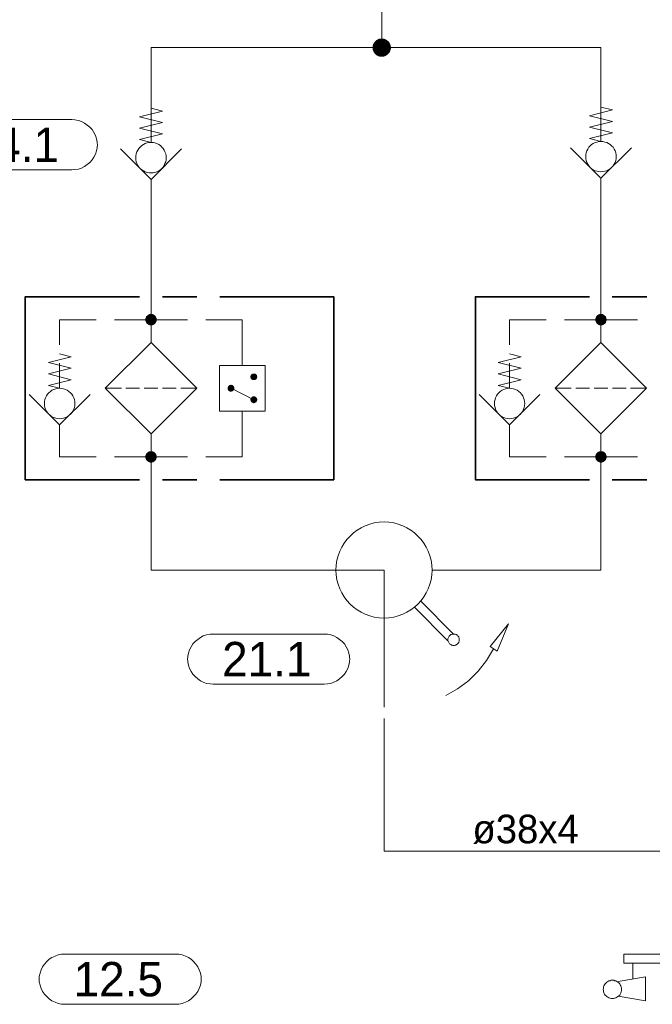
# Model space of a CAD drawing. Header units: millimetres. Extents: x 0 to 203, y 0 to 47.
# Tile 16 of 196: x 12.18 to 14.36, y 20.84 to 24.23. Entities that reach past the tile are written whole.
import ezdxf

# ---------------------------------------------------------------- set-up
doc = ezdxf.new("R2010")
doc.units = ezdxf.units.MM
for name, color, linetype in [('PDF_Geomertry', 7, 'Continuous'), ('PDF_Solid Fills', 7, 'Continuous'), ('PDF_Text', 7, 'Continuous')]:
    doc.layers.add(name, color=color, linetype=linetype)
doc.styles.add('PDF Arial', font='txt')

msp = doc.modelspace()

# ---------------------------------------------------------------- hatches: boundary and pattern name
at = {"layer": 'PDF_Solid Fills', "transparency": 33554559}
for points in [[(13.4257, 24.1313), (13.3938, 24.1313), (13.3946, 24.1354)], [(13.4257, 24.1313), (13.3946, 24.1354), (13.3951, 24.1396)], [(13.4257, 24.1313), (13.3951, 24.1396), (13.3965, 24.1429)], [(13.4257, 24.1313), (13.3965, 24.1429), (13.3987, 24.1471)], [(13.4257, 24.1313), (13.3987, 24.1471), (13.4007, 24.1507)], [(13.4257, 24.1313), (13.4007, 24.1507), (13.4035, 24.1535)], [(13.4257, 24.1313), (13.4035, 24.1535), (13.4062, 24.1563)], [(13.4257, 24.1313), (13.4062, 24.1563), (13.4099, 24.1582)], [(13.4257, 24.1313), (13.4099, 24.1582), (13.4132, 24.1604)], [(13.4257, 24.1313), (13.4132, 24.1604), (13.4174, 24.1618)], [(13.4257, 24.1313), (13.4174, 24.1618), (13.4215, 24.1624)], [(13.4257, 24.1313), (13.4215, 24.1624), (13.4257, 24.1624)], [(13.4257, 24.1313), (13.4299, 24.1624), (13.4335, 24.1618)], [(13.4257, 24.1313), (13.4257, 24.1624), (13.4299, 24.1624)], [(13.4257, 24.1313), (13.4335, 24.1618), (13.4376, 24.1604)], [(13.4257, 24.1313), (13.4376, 24.1604), (13.441, 24.1582)], [(13.4257, 24.1313), (13.441, 24.1582), (13.4446, 24.1563)], [(13.4257, 24.1313), (13.4446, 24.1563), (13.4479, 24.1535)], [(13.4257, 24.1313), (13.4479, 24.1535), (13.4507, 24.1507)], [(13.4257, 24.1313), (13.4507, 24.1507), (13.4529, 24.1471)], [(13.4257, 24.1313), (13.4529, 24.1471), (13.4549, 24.1429)], [(13.4257, 24.1313), (13.4549, 24.1429), (13.4557, 24.1396)], [(13.4257, 24.1313), (13.4557, 24.1396), (13.4571, 24.1354)], [(13.4257, 24.1313), (13.4571, 24.1354), (13.4571, 24.1313)], [(13.4257, 24.1313), (13.3946, 24.1271), (13.3938, 24.1313)], [(13.4257, 24.1313), (13.3951, 24.1229), (13.3946, 24.1271)], [(13.4257, 24.1313), (13.3965, 24.1193), (13.3951, 24.1229)], [(13.4257, 24.1313), (13.3987, 24.1151), (13.3965, 24.1193)], [(13.4257, 24.1313), (13.4007, 24.1118), (13.3987, 24.1151)], [(13.4257, 24.1313), (13.4035, 24.109), (13.4007, 24.1118)], [(13.4257, 24.1313), (13.4062, 24.1063), (13.4035, 24.109)], [(13.4257, 24.1313), (13.4099, 24.104), (13.4062, 24.1063)], [(13.4257, 24.1313), (13.4132, 24.1021), (13.4099, 24.104)], [(13.4257, 24.1313), (13.4174, 24.1007), (13.4132, 24.1021)], [(13.4257, 24.1313), (13.4215, 24.0999), (13.4174, 24.1007)], [(13.4257, 24.1313), (13.4257, 24.0999), (13.4215, 24.0999)], [(13.4257, 24.1313), (13.4299, 24.0999), (13.4257, 24.0999)], [(13.4257, 24.1313), (13.4335, 24.1007), (13.4299, 24.0999)], [(13.4257, 24.1313), (13.4376, 24.1021), (13.4335, 24.1007)], [(13.4257, 24.1313), (13.441, 24.104), (13.4376, 24.1021)], [(13.4257, 24.1313), (13.4446, 24.1063), (13.441, 24.104)], [(13.4257, 24.1313), (13.4479, 24.109), (13.4446, 24.1063)], [(13.4257, 24.1313), (13.4507, 24.1118), (13.4479, 24.109)], [(13.4257, 24.1313), (13.4529, 24.1151), (13.4507, 24.1118)], [(13.4257, 24.1313), (13.4549, 24.1193), (13.4529, 24.1151)], [(13.4257, 24.1313), (13.4557, 24.1229), (13.4549, 24.1193)], [(13.4257, 24.1313), (13.4571, 24.1271), (13.4557, 24.1229)], [(13.4257, 24.1313), (13.4571, 24.1313), (13.4571, 24.1271)], [(12.6321, 23.1957), (12.6126, 23.2012), (12.614, 23.2035)], [(12.6321, 23.1957), (12.6126, 23.1985), (12.6126, 23.2012)], [(12.6321, 23.1957), (12.6126, 23.1957), (12.6126, 23.1985)], [(12.6321, 23.1957), (12.6126, 23.1938), (12.6126, 23.1957)], [(12.6321, 23.1957), (12.6126, 23.191), (12.6126, 23.1938)], [(12.6321, 23.1957), (12.614, 23.1888), (12.6126, 23.191)], [(12.6321, 23.1957), (12.614, 23.2035), (12.6146, 23.2063)], [(12.6321, 23.1957), (12.6146, 23.186), (12.614, 23.1888)], [(12.6321, 23.1957), (12.6146, 23.2063), (12.616, 23.2082)], [(12.6321, 23.1957), (12.616, 23.184), (12.6146, 23.186)], [(12.6321, 23.1957), (12.616, 23.2082), (12.6182, 23.2096)], [(12.6321, 23.1957), (12.6182, 23.1818), (12.616, 23.184)], [(12.6321, 23.1957), (12.6182, 23.2096), (12.6201, 23.2118)], [(12.6321, 23.1957), (12.6201, 23.1804), (12.6182, 23.1818)], [(12.6321, 23.1957), (12.6201, 23.2118), (12.6224, 23.2132)], [(12.6321, 23.1957), (12.6224, 23.179), (12.6201, 23.1804)], [(12.6321, 23.1957), (12.6224, 23.2132), (12.6243, 23.2146)], [(12.6321, 23.1957), (12.6243, 23.1776), (12.6224, 23.179)], [(12.6321, 23.1957), (12.6243, 23.2146), (12.6265, 23.2151)], [(12.6321, 23.1957), (12.6265, 23.1771), (12.6243, 23.1776)], [(12.6321, 23.1957), (12.6265, 23.2151), (12.6293, 23.2151)], [(12.6321, 23.1957), (12.6293, 23.1763), (12.6265, 23.1771)], [(12.6321, 23.1957), (12.6293, 23.2151), (12.6321, 23.216)], [(12.6321, 23.1957), (12.6321, 23.1763), (12.6293, 23.1763)], [(12.6321, 23.1957), (12.6321, 23.216), (12.634, 23.2151)], [(12.6321, 23.1957), (12.6368, 23.2151), (12.6396, 23.2146)], [(12.6321, 23.1957), (12.634, 23.2151), (12.6368, 23.2151)], [(12.6321, 23.1957), (12.6396, 23.2146), (12.6418, 23.2132)], [(12.6321, 23.1957), (12.6418, 23.2132), (12.6438, 23.2118)], [(12.6321, 23.1957), (12.6438, 23.2118), (12.646, 23.2096)], [(12.6321, 23.1957), (12.646, 23.2096), (12.6474, 23.2082)], [(12.6321, 23.1957), (12.6474, 23.2082), (12.6487, 23.2063)], [(12.6321, 23.1957), (12.6487, 23.2063), (12.6501, 23.2035)], [(12.6321, 23.1957), (12.6501, 23.2035), (12.6507, 23.2012)], [(12.6321, 23.1957), (12.6507, 23.2012), (12.6515, 23.1985)], [(12.6321, 23.1957), (12.6515, 23.1985), (12.6515, 23.1957)], [(12.6321, 23.1957), (12.634, 23.1763), (12.6321, 23.1763)], [(12.6321, 23.1957), (12.6368, 23.1771), (12.634, 23.1763)], [(12.6321, 23.1957), (12.6396, 23.1776), (12.6368, 23.1771)], [(12.6321, 23.1957), (12.6418, 23.179), (12.6396, 23.1776)], [(12.6321, 23.1957), (12.6438, 23.1804), (12.6418, 23.179)], [(12.6321, 23.1957), (12.646, 23.1818), (12.6438, 23.1804)], [(12.6321, 23.1957), (12.6474, 23.184), (12.646, 23.1818)], [(12.6321, 23.1957), (12.6487, 23.186), (12.6474, 23.184)], [(12.6321, 23.1957), (12.6501, 23.1888), (12.6487, 23.186)], [(12.6321, 23.1957), (12.6507, 23.191), (12.6501, 23.1888)], [(12.6321, 23.1957), (12.6515, 23.1938), (12.6507, 23.191)], [(12.6321, 23.1957), (12.6515, 23.1957), (12.6515, 23.1938)], [(14.1799, 23.1957), (14.1604, 23.1985), (14.1612, 23.2012)], [(14.1799, 23.1957), (14.1604, 23.1957), (14.1604, 23.1985)], [(14.1799, 23.1957), (14.1604, 23.1938), (14.1604, 23.1957)], [(14.1799, 23.1957), (14.1612, 23.191), (14.1604, 23.1938)], [(14.1799, 23.1957), (14.1612, 23.2012), (14.1618, 23.2035)], [(14.1799, 23.1957), (14.1618, 23.1888), (14.1612, 23.191)], [(14.1799, 23.1957), (14.1618, 23.2035), (14.1632, 23.2063)], [(14.1799, 23.1957), (14.1632, 23.186), (14.1618, 23.1888)], [(14.1799, 23.1957), (14.1632, 23.2063), (14.1646, 23.2082)], [(14.1799, 23.1957), (14.1646, 23.184), (14.1632, 23.186)], [(14.1799, 23.1957), (14.1646, 23.2082), (14.166, 23.2096)], [(14.1799, 23.1957), (14.166, 23.1818), (14.1646, 23.184)], [(14.1799, 23.1957), (14.166, 23.2096), (14.1682, 23.2118)], [(14.1799, 23.1957), (14.1682, 23.1804), (14.166, 23.1818)], [(14.1799, 23.1957), (14.1682, 23.2118), (14.1701, 23.2132)], [(14.1799, 23.1957), (14.1701, 23.179), (14.1682, 23.1804)], [(14.1799, 23.1957), (14.1701, 23.2132), (14.1724, 23.2146)], [(14.1799, 23.1957), (14.1724, 23.1776), (14.1701, 23.179)], [(14.1799, 23.1957), (14.1724, 23.2146), (14.1751, 23.2151)], [(14.1799, 23.1957), (14.1751, 23.1771), (14.1724, 23.1776)], [(14.1799, 23.1957), (14.1751, 23.2151), (14.1771, 23.2151)], [(14.1799, 23.1957), (14.1771, 23.1763), (14.1751, 23.1771)], [(14.1799, 23.1957), (14.1771, 23.2151), (14.1799, 23.216)], [(14.1799, 23.1957), (14.1799, 23.1763), (14.1771, 23.1763)], [(14.1799, 23.1957), (14.1799, 23.216), (14.1826, 23.2151)], [(14.1799, 23.1957), (14.1849, 23.2151), (14.1876, 23.2146)], [(14.1799, 23.1957), (14.1826, 23.2151), (14.1849, 23.2151)], [(14.1799, 23.1957), (14.1876, 23.2146), (14.1896, 23.2132)], [(14.1799, 23.1957), (14.1896, 23.2132), (14.1918, 23.2118)], [(14.1799, 23.1957), (14.1918, 23.2118), (14.1938, 23.2096)], [(14.1799, 23.1957), (14.1938, 23.2096), (14.196, 23.2082)], [(14.1799, 23.1957), (14.196, 23.2082), (14.1974, 23.2063)], [(14.1799, 23.1957), (14.1974, 23.2063), (14.1979, 23.2035)], [(14.1799, 23.1957), (14.1979, 23.2035), (14.1987, 23.2012)], [(14.1799, 23.1957), (14.1987, 23.2012), (14.1993, 23.1985)], [(14.1799, 23.1957), (14.1993, 23.1985), (14.1993, 23.1957)], [(14.1799, 23.1957), (14.1826, 23.1763), (14.1799, 23.1763)], [(14.1799, 23.1957), (14.1849, 23.1771), (14.1826, 23.1763)], [(14.1799, 23.1957), (14.1876, 23.1776), (14.1849, 23.1771)], [(14.1799, 23.1957), (14.1896, 23.179), (14.1876, 23.1776)], [(14.1799, 23.1957), (14.1918, 23.1804), (14.1896, 23.179)], [(14.1799, 23.1957), (14.1938, 23.1818), (14.1918, 23.1804)], [(14.1799, 23.1957), (14.196, 23.184), (14.1938, 23.1818)], [(14.1799, 23.1957), (14.1974, 23.186), (14.196, 23.184)], [(14.1799, 23.1957), (14.1979, 23.1888), (14.1974, 23.186)], [(14.1799, 23.1957), (14.1987, 23.191), (14.1979, 23.1888)], [(14.1799, 23.1957), (14.1993, 23.1938), (14.1987, 23.191)], [(14.1799, 23.1957), (14.1993, 23.1957), (14.1993, 23.1938)], [(12.9854, 22.9993), (12.9737, 23.0013), (12.9743, 23.0026)], [(12.9854, 22.9993), (12.9737, 22.9993), (12.9737, 23.0013)], [(12.9854, 22.9993), (12.9737, 22.9979), (12.9737, 22.9993)], [(12.9854, 22.9993), (12.9743, 22.9965), (12.9737, 22.9979)], [(12.9854, 22.9993), (12.9743, 23.004), (12.9751, 23.0054)], [(12.9854, 22.9993), (12.9743, 23.0026), (12.9743, 23.004)], [(12.9854, 22.9993), (12.9743, 22.9951), (12.9743, 22.9965)], [(12.9854, 22.9993), (12.9751, 22.9938), (12.9743, 22.9951)], [(12.9854, 22.9993), (12.9751, 23.0054), (12.9765, 23.0068)], [(12.9854, 22.9993), (12.9765, 22.9924), (12.9751, 22.9938)], [(12.9854, 22.9993), (12.9765, 23.0068), (12.9771, 23.0076)], [(12.9854, 22.9993), (12.9771, 22.991), (12.9765, 22.9924)], [(12.9854, 22.9993), (12.9771, 23.0076), (12.9785, 23.009)], [(12.9854, 22.9993), (12.9785, 22.9901), (12.9771, 22.991)], [(12.9854, 22.9993), (12.9785, 23.009), (12.9799, 23.0096)], [(12.9854, 22.9993), (12.9799, 22.9896), (12.9785, 22.9901)], [(12.9854, 22.9993), (12.9799, 23.0096), (12.9812, 23.0104)], [(12.9854, 22.9993), (12.9812, 22.9888), (12.9799, 22.9896)], [(12.9854, 22.9993), (12.9812, 23.0104), (12.9826, 23.011)], [(12.9854, 22.9993), (12.9826, 22.9882), (12.9812, 22.9888)], [(12.9854, 22.9993), (12.9826, 23.011), (12.984, 23.011)], [(12.9854, 22.9993), (12.984, 22.9882), (12.9826, 22.9882)], [(12.9854, 22.9993), (12.984, 23.011), (12.9854, 23.011)], [(12.9854, 22.9993), (12.9854, 22.9882), (12.984, 22.9882)], [(12.9854, 22.9993), (12.9882, 23.011), (12.9904, 23.0104)], [(12.9854, 22.9993), (12.9868, 23.011), (12.9882, 23.011)], [(12.9854, 22.9993), (12.9854, 23.011), (12.9868, 23.011)], [(12.9854, 22.9993), (12.9904, 23.0104), (12.9918, 23.0096)], [(12.9854, 22.9993), (12.9918, 23.0096), (12.9924, 23.009)], [(12.9854, 22.9993), (12.9924, 23.009), (12.9937, 23.0076)], [(12.9854, 22.9993), (12.9937, 23.0076), (12.9946, 23.0068)], [(12.9854, 22.9993), (12.9946, 23.0068), (12.996, 23.0054)], [(12.9854, 22.9993), (12.996, 23.0054), (12.9965, 23.004)], [(12.9854, 22.9993), (12.9965, 23.004), (12.9965, 23.0026)], [(12.9854, 22.9993), (12.9965, 23.0026), (12.9974, 23.0013)], [(12.9854, 22.9993), (12.9974, 23.0013), (12.9974, 22.9993)], [(12.9854, 22.9993), (12.9868, 22.9882), (12.9854, 22.9882)], [(12.9854, 22.9993), (12.9882, 22.9882), (12.9868, 22.9882)], [(12.9854, 22.9993), (12.9904, 22.9888), (12.9882, 22.9882)], [(12.9854, 22.9993), (12.9918, 22.9896), (12.9904, 22.9888)], [(12.9854, 22.9993), (12.9924, 22.9901), (12.9918, 22.9896)], [(12.9854, 22.9993), (12.9937, 22.991), (12.9924, 22.9901)], [(12.9854, 22.9993), (12.9946, 22.9924), (12.9937, 22.991)], [(12.9854, 22.9993), (12.996, 22.9938), (12.9946, 22.9924)], [(12.9854, 22.9993), (12.9965, 22.9951), (12.996, 22.9938)], [(12.9854, 22.9993), (12.9965, 22.9965), (12.9965, 22.9951)], [(12.9854, 22.9993), (12.9974, 22.9979), (12.9965, 22.9965)], [(12.9854, 22.9993), (12.9974, 22.9993), (12.9974, 22.9979)], [(12.9071, 22.9604), (12.8951, 22.9632), (12.896, 22.9646)], [(12.9071, 22.9604), (12.8951, 22.9618), (12.8951, 22.9632)], [(12.9071, 22.9604), (12.8951, 22.9604), (12.8951, 22.9618)], [(12.9071, 22.9604), (12.8951, 22.959), (12.8951, 22.9604)], [(12.9071, 22.9604), (12.8951, 22.9576), (12.8951, 22.959)], [(12.9071, 22.9604), (12.896, 22.9554), (12.8951, 22.9576)], [(12.9071, 22.9604), (12.896, 22.9646), (12.8965, 22.966)], [(12.9071, 22.9604), (12.8965, 22.954), (12.896, 22.9554)], [(12.9071, 22.9604), (12.8965, 22.966), (12.8974, 22.9674)], [(12.9071, 22.9604), (12.8974, 22.9535), (12.8965, 22.954)], [(12.9071, 22.9604), (12.8974, 22.9674), (12.8987, 22.9688)], [(12.9071, 22.9604), (12.8987, 22.9521), (12.8974, 22.9535)], [(12.9071, 22.9604), (12.8987, 22.9688), (12.9001, 22.9693)], [(12.9071, 22.9604), (12.9001, 22.9507), (12.8987, 22.9521)], [(12.9071, 22.9604), (12.9001, 22.9693), (12.9007, 22.9707)], [(12.9071, 22.9604), (12.9007, 22.9499), (12.9001, 22.9507)], [(12.9071, 22.9604), (12.9007, 22.9707), (12.9021, 22.9715)], [(12.9071, 22.9604), (12.9021, 22.9493), (12.9007, 22.9499)], [(12.9071, 22.9604), (12.9021, 22.9715), (12.9035, 22.9715)], [(12.9071, 22.9604), (12.9035, 22.9493), (12.9021, 22.9493)], [(12.9071, 22.9604), (12.9035, 22.9715), (12.9057, 22.9721)], [(12.9071, 22.9604), (12.9057, 22.9485), (12.9035, 22.9493)], [(12.9071, 22.9604), (12.9057, 22.9721), (12.9071, 22.9721)], [(12.9071, 22.9604), (12.9071, 22.9485), (12.9057, 22.9485)], [(12.9071, 22.9604), (12.9085, 22.9721), (12.9099, 22.9715)], [(12.9071, 22.9604), (12.9071, 22.9721), (12.9085, 22.9721)], [(12.9071, 22.9604), (12.9112, 22.9715), (12.9126, 22.9707)], [(12.9071, 22.9604), (12.9099, 22.9715), (12.9112, 22.9715)], [(12.9071, 22.9604), (12.9126, 22.9707), (12.914, 22.9693)], [(12.9071, 22.9604), (12.914, 22.9693), (12.9154, 22.9688)], [(12.9071, 22.9604), (12.9154, 22.9688), (12.916, 22.9674)], [(12.9071, 22.9604), (12.916, 22.9674), (12.9174, 22.966)], [(12.9071, 22.9604), (12.9174, 22.966), (12.9182, 22.9646)], [(12.9071, 22.9604), (12.9182, 22.9646), (12.9182, 22.9632)], [(12.9071, 22.9604), (12.9182, 22.9632), (12.9188, 22.9618)], [(12.9071, 22.9604), (12.9188, 22.9618), (12.9188, 22.9604)], [(12.9071, 22.9604), (12.9085, 22.9485), (12.9071, 22.9485)], [(12.9071, 22.9604), (12.9099, 22.9493), (12.9085, 22.9485)], [(12.9071, 22.9604), (12.9112, 22.9493), (12.9099, 22.9493)], [(12.9071, 22.9604), (12.9126, 22.9499), (12.9112, 22.9493)], [(12.9071, 22.9604), (12.914, 22.9507), (12.9126, 22.9499)], [(12.9071, 22.9604), (12.9154, 22.9521), (12.914, 22.9507)], [(12.9071, 22.9604), (12.916, 22.9535), (12.9154, 22.9521)], [(12.9071, 22.9604), (12.9174, 22.954), (12.916, 22.9535)], [(12.9071, 22.9604), (12.9182, 22.9554), (12.9174, 22.954)], [(12.9071, 22.9604), (12.9182, 22.9576), (12.9182, 22.9554)], [(12.9071, 22.9604), (12.9188, 22.959), (12.9182, 22.9576)], [(12.9071, 22.9604), (12.9188, 22.9604), (12.9188, 22.959)], [(12.9854, 22.9207), (12.9737, 22.9229), (12.9743, 22.9243)], [(12.9854, 22.9207), (12.9737, 22.9207), (12.9737, 22.9229)], [(12.9854, 22.9207), (12.9737, 22.9193), (12.9737, 22.9207)], [(12.9854, 22.9207), (12.9743, 22.9179), (12.9737, 22.9193)], [(12.9854, 22.9207), (12.9743, 22.9257), (12.9751, 22.9271)], [(12.9854, 22.9207), (12.9743, 22.9243), (12.9743, 22.9257)], [(12.9854, 22.9207), (12.9743, 22.9165), (12.9743, 22.9179)], [(12.9854, 22.9207), (12.9751, 22.9151), (12.9743, 22.9165)], [(12.9854, 22.9207), (12.9751, 22.9271), (12.9765, 22.9285)], [(12.9854, 22.9207), (12.9765, 22.9138), (12.9751, 22.9151)], [(12.9854, 22.9207), (12.9765, 22.9285), (12.9771, 22.929)], [(12.9854, 22.9207), (12.9771, 22.9124), (12.9765, 22.9138)], [(12.9854, 22.9207), (12.9771, 22.929), (12.9785, 22.9304)], [(12.9854, 22.9207), (12.9785, 22.9118), (12.9771, 22.9124)], [(12.9854, 22.9207), (12.9785, 22.9304), (12.9799, 22.9313)], [(12.9854, 22.9207), (12.9799, 22.911), (12.9785, 22.9118)], [(12.9854, 22.9207), (12.9799, 22.9313), (12.9812, 22.9318)], [(12.9854, 22.9207), (12.9812, 22.9104), (12.9799, 22.911)], [(12.9854, 22.9207), (12.9812, 22.9318), (12.9826, 22.9326)], [(12.9854, 22.9207), (12.9826, 22.9096), (12.9812, 22.9104)], [(12.9854, 22.9207), (12.9826, 22.9326), (12.984, 22.9326)], [(12.9854, 22.9207), (12.984, 22.909), (12.9826, 22.9096)], [(12.9854, 22.9207), (12.984, 22.9326), (12.9854, 22.9326)], [(12.9854, 22.9207), (12.9854, 22.909), (12.984, 22.909)], [(12.9854, 22.9207), (12.9882, 22.9326), (12.9904, 22.9318)], [(12.9854, 22.9207), (12.9868, 22.9326), (12.9882, 22.9326)], [(12.9854, 22.9207), (12.9854, 22.9326), (12.9868, 22.9326)], [(12.9854, 22.9207), (12.9904, 22.9318), (12.9918, 22.9313)], [(12.9854, 22.9207), (12.9918, 22.9313), (12.9924, 22.9304)], [(12.9854, 22.9207), (12.9924, 22.9304), (12.9937, 22.929)], [(12.9854, 22.9207), (12.9937, 22.929), (12.9946, 22.9285)], [(12.9854, 22.9207), (12.9946, 22.9285), (12.996, 22.9271)], [(12.9854, 22.9207), (12.996, 22.9271), (12.9965, 22.9257)], [(12.9854, 22.9207), (12.9965, 22.9257), (12.9965, 22.9243)], [(12.9854, 22.9207), (12.9965, 22.9243), (12.9974, 22.9229)], [(12.9854, 22.9207), (12.9974, 22.9229), (12.9974, 22.9207)], [(12.9854, 22.9207), (12.9868, 22.909), (12.9854, 22.909)], [(12.9854, 22.9207), (12.9882, 22.9096), (12.9868, 22.909)], [(12.9854, 22.9207), (12.9904, 22.9104), (12.9882, 22.9096)], [(12.9854, 22.9207), (12.9918, 22.911), (12.9904, 22.9104)], [(12.9854, 22.9207), (12.9924, 22.9118), (12.9918, 22.911)], [(12.9854, 22.9207), (12.9937, 22.9124), (12.9924, 22.9118)], [(12.9854, 22.9207), (12.9946, 22.9138), (12.9937, 22.9124)], [(12.9854, 22.9207), (12.996, 22.9151), (12.9946, 22.9138)], [(12.9854, 22.9207), (12.9965, 22.9165), (12.996, 22.9151)], [(12.9854, 22.9207), (12.9965, 22.9179), (12.9965, 22.9165)], [(12.9854, 22.9207), (12.9974, 22.9193), (12.9965, 22.9179)], [(12.9854, 22.9207), (12.9974, 22.9207), (12.9974, 22.9193)], [(12.6321, 22.7243), (12.6126, 22.7299), (12.614, 22.7318)], [(12.6321, 22.7243), (12.6126, 22.7271), (12.6126, 22.7299)], [(12.6321, 22.7243), (12.6126, 22.7243), (12.6126, 22.7271)], [(12.6321, 22.7243), (12.6126, 22.7221), (12.6126, 22.7243)], [(12.6321, 22.7243), (12.6126, 22.7193), (12.6126, 22.7221)], [(12.6321, 22.7243), (12.614, 22.7174), (12.6126, 22.7193)], [(12.6321, 22.7243), (12.614, 22.7318), (12.6146, 22.7346)], [(12.6321, 22.7243), (12.6146, 22.7146), (12.614, 22.7174)], [(12.6321, 22.7243), (12.6146, 22.7346), (12.616, 22.7368)], [(12.6321, 22.7243), (12.616, 22.7124), (12.6146, 22.7146)], [(12.6321, 22.7243), (12.616, 22.7368), (12.6182, 22.7382)], [(12.6321, 22.7243), (12.6182, 22.7104), (12.616, 22.7124)], [(12.6321, 22.7243), (12.6182, 22.7382), (12.6201, 22.7401)], [(12.6321, 22.7243), (12.6201, 22.709), (12.6182, 22.7104)], [(12.6321, 22.7243), (12.6201, 22.7401), (12.6224, 22.7415)], [(12.6321, 22.7243), (12.6224, 22.7076), (12.6201, 22.709)], [(12.6321, 22.7243), (12.6224, 22.7415), (12.6243, 22.7429)], [(12.6321, 22.7243), (12.6243, 22.7063), (12.6224, 22.7076)], [(12.6321, 22.7243), (12.6243, 22.7429), (12.6265, 22.7438)], [(12.6321, 22.7243), (12.6265, 22.7054), (12.6243, 22.7063)], [(12.6321, 22.7243), (12.6265, 22.7438), (12.6293, 22.7438)], [(12.6321, 22.7243), (12.6293, 22.7049), (12.6265, 22.7054)], [(12.6321, 22.7243), (12.6293, 22.7438), (12.6321, 22.7443)], [(12.6321, 22.7243), (12.6321, 22.7049), (12.6293, 22.7049)], [(12.6321, 22.7243), (12.6321, 22.7443), (12.634, 22.7438)], [(12.6321, 22.7243), (12.6368, 22.7438), (12.6396, 22.7429)], [(12.6321, 22.7243), (12.634, 22.7438), (12.6368, 22.7438)], [(12.6321, 22.7243), (12.6396, 22.7429), (12.6418, 22.7415)], [(12.6321, 22.7243), (12.6418, 22.7415), (12.6438, 22.7401)], [(12.6321, 22.7243), (12.6438, 22.7401), (12.646, 22.7382)], [(12.6321, 22.7243), (12.646, 22.7382), (12.6474, 22.7368)], [(12.6321, 22.7243), (12.6474, 22.7368), (12.6487, 22.7346)], [(12.6321, 22.7243), (12.6487, 22.7346), (12.6501, 22.7318)], [(12.6321, 22.7243), (12.6501, 22.7318), (12.6507, 22.7299)], [(12.6321, 22.7243), (12.6507, 22.7299), (12.6515, 22.7271)], [(12.6321, 22.7243), (12.6515, 22.7271), (12.6515, 22.7243)], [(12.6321, 22.7243), (12.634, 22.7049), (12.6321, 22.7049)], [(12.6321, 22.7243), (12.6368, 22.7054), (12.634, 22.7049)], [(12.6321, 22.7243), (12.6396, 22.7063), (12.6368, 22.7054)], [(12.6321, 22.7243), (12.6418, 22.7076), (12.6396, 22.7063)], [(12.6321, 22.7243), (12.6438, 22.709), (12.6418, 22.7076)], [(12.6321, 22.7243), (12.646, 22.7104), (12.6438, 22.709)], [(12.6321, 22.7243), (12.6474, 22.7124), (12.646, 22.7104)], [(12.6321, 22.7243), (12.6487, 22.7146), (12.6474, 22.7124)], [(12.6321, 22.7243), (12.6501, 22.7174), (12.6487, 22.7146)], [(12.6321, 22.7243), (12.6507, 22.7193), (12.6501, 22.7174)], [(12.6321, 22.7243), (12.6515, 22.7221), (12.6507, 22.7193)], [(12.6321, 22.7243), (12.6515, 22.7243), (12.6515, 22.7221)], [(14.1799, 22.7243), (14.1604, 22.7271), (14.1612, 22.7299)], [(14.1799, 22.7243), (14.1604, 22.7243), (14.1604, 22.7271)], [(14.1799, 22.7243), (14.1604, 22.7221), (14.1604, 22.7243)], [(14.1799, 22.7243), (14.1612, 22.7193), (14.1604, 22.7221)], [(14.1799, 22.7243), (14.1612, 22.7299), (14.1618, 22.7318)], [(14.1799, 22.7243), (14.1618, 22.7174), (14.1612, 22.7193)], [(14.1799, 22.7243), (14.1618, 22.7318), (14.1632, 22.7346)], [(14.1799, 22.7243), (14.1632, 22.7146), (14.1618, 22.7174)], [(14.1799, 22.7243), (14.1632, 22.7346), (14.1646, 22.7368)], [(14.1799, 22.7243), (14.1646, 22.7124), (14.1632, 22.7146)], [(14.1799, 22.7243), (14.1646, 22.7368), (14.166, 22.7382)], [(14.1799, 22.7243), (14.166, 22.7104), (14.1646, 22.7124)], [(14.1799, 22.7243), (14.166, 22.7382), (14.1682, 22.7401)], [(14.1799, 22.7243), (14.1682, 22.709), (14.166, 22.7104)], [(14.1799, 22.7243), (14.1682, 22.7401), (14.1701, 22.7415)], [(14.1799, 22.7243), (14.1701, 22.7076), (14.1682, 22.709)], [(14.1799, 22.7243), (14.1701, 22.7415), (14.1724, 22.7429)], [(14.1799, 22.7243), (14.1724, 22.7063), (14.1701, 22.7076)], [(14.1799, 22.7243), (14.1724, 22.7429), (14.1751, 22.7438)], [(14.1799, 22.7243), (14.1751, 22.7054), (14.1724, 22.7063)], [(14.1799, 22.7243), (14.1751, 22.7438), (14.1771, 22.7438)], [(14.1799, 22.7243), (14.1771, 22.7049), (14.1751, 22.7054)], [(14.1799, 22.7243), (14.1771, 22.7438), (14.1799, 22.7443)], [(14.1799, 22.7243), (14.1799, 22.7049), (14.1771, 22.7049)], [(14.1799, 22.7243), (14.1799, 22.7443), (14.1826, 22.7438)], [(14.1799, 22.7243), (14.1849, 22.7438), (14.1876, 22.7429)], [(14.1799, 22.7243), (14.1826, 22.7438), (14.1849, 22.7438)], [(14.1799, 22.7243), (14.1876, 22.7429), (14.1896, 22.7415)], [(14.1799, 22.7243), (14.1896, 22.7415), (14.1918, 22.7401)], [(14.1799, 22.7243), (14.1918, 22.7401), (14.1938, 22.7382)], [(14.1799, 22.7243), (14.1938, 22.7382), (14.196, 22.7368)], [(14.1799, 22.7243), (14.196, 22.7368), (14.1974, 22.7346)], [(14.1799, 22.7243), (14.1974, 22.7346), (14.1979, 22.7318)], [(14.1799, 22.7243), (14.1979, 22.7318), (14.1987, 22.7299)], [(14.1799, 22.7243), (14.1987, 22.7299), (14.1993, 22.7271)], [(14.1799, 22.7243), (14.1993, 22.7271), (14.1993, 22.7243)], [(14.1799, 22.7243), (14.1826, 22.7049), (14.1799, 22.7049)], [(14.1799, 22.7243), (14.1849, 22.7054), (14.1826, 22.7049)], [(14.1799, 22.7243), (14.1876, 22.7063), (14.1849, 22.7054)], [(14.1799, 22.7243), (14.1896, 22.7076), (14.1876, 22.7063)], [(14.1799, 22.7243), (14.1918, 22.709), (14.1896, 22.7076)], [(14.1799, 22.7243), (14.1938, 22.7104), (14.1918, 22.709)], [(14.1799, 22.7243), (14.196, 22.7124), (14.1938, 22.7104)], [(14.1799, 22.7243), (14.1974, 22.7146), (14.196, 22.7124)], [(14.1799, 22.7243), (14.1979, 22.7174), (14.1974, 22.7146)], [(14.1799, 22.7243), (14.1987, 22.7193), (14.1979, 22.7174)], [(14.1799, 22.7243), (14.1993, 22.7221), (14.1987, 22.7193)], [(14.1799, 22.7243), (14.1993, 22.7243), (14.1993, 22.7221)]]:
    msp.add_hatch(color=256, dxfattribs=at).paths.add_polyline_path(points)

# ---------------------------------------------------------------- linework, layer by layer
at = {"layer": 'PDF_Geomertry', "lineweight": 15}
for points in [[(13.4257, 24.1313), (13.4257, 26.3826), (4.0626, 26.3826), (4.0626, 30.8776)], [(14.1799, 23.9271), (14.2196, 23.9174), (14.1404, 23.8971), (14.2196, 23.8776), (14.1404, 23.8582), (14.2196, 23.8382), (14.1404, 23.8188), (14.1799, 23.809), (14.1799, 24.1313), (13.4257, 24.1313), (12.6321, 24.1313), (12.6321, 23.8049), (12.5924, 23.8151), (12.671, 23.8346), (12.5924, 23.854), (12.671, 23.8735), (12.5924, 23.8938), (12.671, 23.9132), (12.6321, 23.9229)], [(11.9779, 23.884), (12.359, 23.884), (12.359, 23.884), (12.3701, 23.8826), (12.3821, 23.8804), (12.3924, 23.8771), (12.4029, 23.8715), (12.4126, 23.8651), (12.4215, 23.8576), (12.4293, 23.8493), (12.4354, 23.8396), (12.4404, 23.829), (12.4446, 23.8179), (12.4465, 23.8068), (12.4474, 23.7951), (12.4474, 23.7993), (12.4465, 23.7874), (12.4446, 23.7763), (12.4404, 23.7651), (12.4354, 23.7549), (12.4293, 23.7451), (12.4215, 23.7368), (12.4126, 23.729), (12.4029, 23.7229), (12.3924, 23.7174), (12.3821, 23.7138), (12.3701, 23.7118), (12.359, 23.711), (11.9779, 23.711)], [(12.7368, 23.7832), (12.6321, 23.6785), (12.5271, 23.7832)], [(14.2849, 23.7874), (14.1799, 23.6826), (14.0751, 23.7874)], [(12.6321, 23.1174), (12.6321, 23.2749), (12.6321, 23.6479), (12.6321, 23.6785)], [(14.1799, 23.6826), (14.1799, 23.6521), (14.1799, 23.2749), (14.1799, 23.1174)], [(12.3174, 23.1096), (12.3174, 23.1957), (12.4432, 23.1957)], [(12.5063, 23.1957), (12.6321, 23.1957), (12.7576, 23.1957)], [(12.8201, 23.1957), (12.946, 23.1957), (12.946, 23.0388)], [(13.8654, 23.1096), (13.8654, 23.1957), (13.991, 23.1957)], [(14.0543, 23.1957), (14.1799, 23.1957), (14.3057, 23.1957)], [(12.3174, 23.0785), (12.3571, 23.0688), (12.2785, 23.0485), (12.3571, 23.029), (12.2785, 23.0096), (12.3571, 22.9896), (12.2785, 22.9701), (12.3174, 22.9604), (12.3174, 23.0465)], [(13.8654, 23.0785), (13.9049, 23.0688), (13.8265, 23.0485), (13.9049, 23.029), (13.8265, 23.0096), (13.9049, 22.9896), (13.8265, 22.9701), (13.8654, 22.9604), (13.8654, 23.0465)], [(12.5299, 22.9604), (12.4743, 22.9604)], [(12.5924, 22.9604), (12.5451, 22.9604)], [(12.6085, 22.9604), (12.6557, 22.9604)], [(12.671, 22.9604), (12.7182, 22.9604)], [(12.789, 22.9604), (12.734, 22.9604)], [(12.9071, 22.9604), (12.9854, 22.9207)], [(14.0779, 22.9604), (14.0229, 22.9604)], [(14.1404, 22.9604), (14.0937, 22.9604)], [(14.1562, 22.9604), (14.2035, 22.9604)], [(14.2196, 22.9604), (14.2668, 22.9604)], [(14.3368, 22.9604), (14.2821, 22.9604)], [(12.4224, 22.9388), (12.3174, 22.834), (12.2126, 22.9388)], [(13.9701, 22.9388), (13.8654, 22.834), (13.7612, 22.9388)], [(12.8201, 22.7243), (12.946, 22.7243), (12.946, 22.8818)], [(12.3174, 22.834), (12.3174, 22.8035), (12.3174, 22.7243), (12.4432, 22.7243)], [(13.8654, 22.834), (13.8654, 22.8035), (13.8654, 22.7243), (13.991, 22.7243)], [(13.4335, 21.9424), (13.4335, 21.8638), (13.4335, 22.3354), (12.9618, 22.3354), (12.6321, 22.3354), (12.6321, 22.6457), (12.6321, 22.8035)], [(14.1799, 22.8035), (14.1799, 22.6457), (14.1799, 22.3354), (13.9049, 22.3354), (13.5987, 22.3354)], [(12.5063, 22.7243), (12.6321, 22.7243), (12.7576, 22.7243)], [(14.0543, 22.7243), (14.1799, 22.7243), (14.3057, 22.7243)], [(13.6535, 22.0915), (13.5396, 22.2063)], [(13.6729, 22.1151), (13.559, 22.2299)], [(13.646, 21.9035), (13.6863, 21.9271), (13.7237, 21.9549), (13.7571, 21.9882), (13.7862, 22.0243), (13.8104, 22.0646)], [(14.4196, 21.1568), (14.4196, 21.3688), (13.4335, 21.3688), (13.4335, 21.8249)], [(14.4196, 20.984), (14.2585, 20.984), (14.2585, 21.0151), (14.4196, 21.0151)], [(14.2896, 20.929), (14.2896, 20.984)], [(14.239, 20.8701), (14.3335, 20.854), (14.3335, 20.9368), (14.239, 20.9207)]]:
    msp.add_lwpolyline(points, dxfattribs=at)
at = {"layer": 'PDF_Geomertry', "lineweight": 0}
for points in [[(13.4099, 24.1313), (13.4099, 24.129), (13.4104, 24.1271), (13.4112, 24.1249), (13.4118, 24.1235), (13.4132, 24.1215), (13.4146, 24.1201), (13.416, 24.1188), (13.4174, 24.1174), (13.4196, 24.1165), (13.4215, 24.116), (13.4237, 24.116), (13.4257, 24.1151), (13.4279, 24.116), (13.4299, 24.116), (13.4312, 24.1165), (13.4335, 24.1174), (13.4349, 24.1188), (13.4368, 24.1201), (13.4382, 24.1215), (13.439, 24.1235), (13.4404, 24.1249), (13.441, 24.1271), (13.441, 24.129), (13.441, 24.1313), (13.441, 24.1332), (13.441, 24.1354), (13.4404, 24.1374), (13.439, 24.1388), (13.4382, 24.141), (13.4368, 24.1424), (13.4349, 24.1438), (13.4335, 24.1451), (13.4312, 24.1457), (13.4299, 24.1465), (13.4279, 24.1465), (13.4257, 24.1471), (13.4237, 24.1465), (13.4215, 24.1465), (13.4196, 24.1457), (13.4174, 24.1451), (13.416, 24.1438), (13.4146, 24.1424), (13.4132, 24.141), (13.4118, 24.1388), (13.4112, 24.1374), (13.4104, 24.1354), (13.4099, 24.1332), (13.4099, 24.1313)], [(12.6224, 23.1957), (12.6224, 23.1951), (12.6224, 23.1938), (12.6229, 23.1924), (12.6237, 23.191), (12.6243, 23.1901), (12.6251, 23.1888), (12.6257, 23.1882), (12.6271, 23.1874), (12.6279, 23.1868), (12.6293, 23.1868), (12.6307, 23.186), (12.6321, 23.186), (12.6335, 23.186), (12.634, 23.1868), (12.6354, 23.1868), (12.6368, 23.1874), (12.6376, 23.1882), (12.639, 23.1888), (12.6396, 23.1901), (12.6404, 23.191), (12.641, 23.1924), (12.641, 23.1938), (12.6418, 23.1951), (12.6418, 23.1957), (12.6418, 23.1971), (12.641, 23.1985), (12.641, 23.1999), (12.6404, 23.2007), (12.6396, 23.2021), (12.639, 23.2026), (12.6376, 23.204), (12.6368, 23.2049), (12.6354, 23.2049), (12.634, 23.2054), (12.6335, 23.2054), (12.6321, 23.2063), (12.6307, 23.2054), (12.6293, 23.2054), (12.6279, 23.2049), (12.6271, 23.2049), (12.6257, 23.204), (12.6251, 23.2026), (12.6243, 23.2021), (12.6237, 23.2007), (12.6229, 23.1999), (12.6224, 23.1985), (12.6224, 23.1971), (12.6224, 23.1957)], [(14.1701, 23.1957), (14.1701, 23.1951), (14.1701, 23.1938), (14.171, 23.1924), (14.1715, 23.191), (14.1724, 23.1901), (14.1729, 23.1888), (14.1737, 23.1882), (14.1751, 23.1874), (14.1765, 23.1868), (14.1771, 23.1868), (14.1785, 23.186), (14.1799, 23.186), (14.1812, 23.186), (14.1826, 23.1868), (14.1835, 23.1868), (14.1849, 23.1874), (14.1863, 23.1882), (14.1868, 23.1888), (14.1876, 23.1901), (14.1882, 23.191), (14.189, 23.1924), (14.1896, 23.1938), (14.1896, 23.1951), (14.1896, 23.1957), (14.1896, 23.1971), (14.1896, 23.1985), (14.189, 23.1999), (14.1882, 23.2007), (14.1876, 23.2021), (14.1868, 23.2026), (14.1863, 23.204), (14.1849, 23.2049), (14.1835, 23.2049), (14.1826, 23.2054), (14.1812, 23.2054), (14.1799, 23.2063), (14.1785, 23.2054), (14.1771, 23.2054), (14.1765, 23.2049), (14.1751, 23.2049), (14.1737, 23.204), (14.1729, 23.2026), (14.1724, 23.2021), (14.1715, 23.2007), (14.171, 23.1999), (14.1701, 23.1985), (14.1701, 23.1971), (14.1701, 23.1957)], [(12.9799, 22.9993), (12.9799, 22.9985), (12.9799, 22.9979), (12.9799, 22.9971), (12.9807, 22.9965), (12.9807, 22.9957), (12.9812, 22.9951), (12.9821, 22.9951), (12.9826, 22.9943), (12.9835, 22.9943), (12.984, 22.9938), (12.9849, 22.9938), (12.9854, 22.9938), (12.9862, 22.9938), (12.9868, 22.9938), (12.9876, 22.9943), (12.9882, 22.9943), (12.989, 22.9951), (12.9896, 22.9951), (12.9904, 22.9957), (12.9904, 22.9965), (12.991, 22.9971), (12.991, 22.9979), (12.991, 22.9985), (12.9918, 22.9993), (12.991, 23.0007), (12.991, 23.0013), (12.991, 23.0021), (12.9904, 23.0026), (12.9904, 23.0035), (12.9896, 23.0035), (12.989, 23.004), (12.9882, 23.0049), (12.9876, 23.0049), (12.9868, 23.0054), (12.9862, 23.0054), (12.9854, 23.0054), (12.9849, 23.0054), (12.984, 23.0054), (12.9835, 23.0049), (12.9826, 23.0049), (12.9821, 23.004), (12.9812, 23.0035), (12.9807, 23.0035), (12.9807, 23.0026), (12.9799, 23.0021), (12.9799, 23.0013), (12.9799, 23.0007), (12.9799, 22.9993)], [(12.9007, 22.9604), (12.9007, 22.9596), (12.9015, 22.959), (12.9015, 22.9582), (12.9021, 22.9576), (12.9021, 22.9568), (12.9029, 22.9563), (12.9035, 22.9554), (12.9043, 22.9554), (12.9049, 22.9549), (12.9057, 22.9549), (12.9062, 22.954), (12.9071, 22.954), (12.9076, 22.954), (12.9085, 22.9549), (12.909, 22.9549), (12.9099, 22.9554), (12.9104, 22.9554), (12.9112, 22.9563), (12.9118, 22.9568), (12.9118, 22.9576), (12.9126, 22.9582), (12.9126, 22.959), (12.9126, 22.9596), (12.9126, 22.9604), (12.9126, 22.961), (12.9126, 22.9618), (12.9126, 22.9624), (12.9118, 22.9632), (12.9118, 22.9638), (12.9112, 22.9646), (12.9104, 22.9651), (12.9099, 22.9651), (12.909, 22.966), (12.9085, 22.966), (12.9076, 22.966), (12.9071, 22.966), (12.9062, 22.966), (12.9057, 22.966), (12.9049, 22.966), (12.9043, 22.9651), (12.9035, 22.9651), (12.9029, 22.9646), (12.9021, 22.9638), (12.9021, 22.9632), (12.9015, 22.9624), (12.9015, 22.9618), (12.9007, 22.961), (12.9007, 22.9604)], [(12.9799, 22.9207), (12.9799, 22.9201), (12.9799, 22.9193), (12.9799, 22.9188), (12.9807, 22.9179), (12.9807, 22.9174), (12.9812, 22.9165), (12.9821, 22.9165), (12.9826, 22.916), (12.9835, 22.9151), (12.984, 22.9151), (12.9849, 22.9151), (12.9854, 22.9151), (12.9862, 22.9151), (12.9868, 22.9151), (12.9876, 22.9151), (12.9882, 22.916), (12.989, 22.9165), (12.9896, 22.9165), (12.9904, 22.9174), (12.9904, 22.9179), (12.991, 22.9188), (12.991, 22.9193), (12.991, 22.9201), (12.9918, 22.9207), (12.991, 22.9215), (12.991, 22.9229), (12.991, 22.9235), (12.9904, 22.9243), (12.9896, 22.9249), (12.989, 22.9257), (12.9882, 22.9263), (12.9876, 22.9263), (12.9868, 22.9271), (12.9862, 22.9271), (12.9854, 22.9271), (12.9849, 22.9271), (12.984, 22.9271), (12.9835, 22.9263), (12.9826, 22.9263), (12.9821, 22.9257), (12.9812, 22.9249), (12.9807, 22.9243), (12.9799, 22.9235), (12.9799, 22.9229), (12.9799, 22.9215), (12.9799, 22.9207)], [(12.6224, 22.7243), (12.6224, 22.7235), (12.6224, 22.7221), (12.6229, 22.7207), (12.6237, 22.7193), (12.6243, 22.7188), (12.6251, 22.7174), (12.6257, 22.7165), (12.6271, 22.716), (12.6279, 22.7151), (12.6293, 22.7151), (12.6307, 22.7146), (12.6321, 22.7146), (12.6335, 22.7146), (12.634, 22.7151), (12.6354, 22.7151), (12.6368, 22.716), (12.6376, 22.7165), (12.639, 22.7174), (12.6396, 22.7188), (12.6404, 22.7193), (12.641, 22.7207), (12.641, 22.7221), (12.6418, 22.7235), (12.6418, 22.7243), (12.6418, 22.7257), (12.641, 22.7271), (12.641, 22.7285), (12.6404, 22.729), (12.6396, 22.7304), (12.639, 22.7313), (12.6376, 22.7326), (12.6368, 22.7332), (12.6354, 22.7332), (12.634, 22.734), (12.6335, 22.734), (12.6321, 22.7346), (12.6307, 22.734), (12.6293, 22.734), (12.6279, 22.7332), (12.6271, 22.7332), (12.6257, 22.7326), (12.6251, 22.7313), (12.6243, 22.7304), (12.6237, 22.729), (12.6229, 22.7285), (12.6224, 22.7271), (12.6224, 22.7257), (12.6224, 22.7243)], [(14.1701, 22.7243), (14.1701, 22.7235), (14.1701, 22.7221), (14.171, 22.7207), (14.1715, 22.7193), (14.1724, 22.7188), (14.1729, 22.7174), (14.1737, 22.7165), (14.1751, 22.716), (14.1765, 22.7151), (14.1771, 22.7151), (14.1785, 22.7146), (14.1799, 22.7146), (14.1812, 22.7146), (14.1826, 22.7151), (14.1835, 22.7151), (14.1849, 22.716), (14.1863, 22.7165), (14.1868, 22.7174), (14.1876, 22.7188), (14.1882, 22.7193), (14.189, 22.7207), (14.1896, 22.7221), (14.1896, 22.7235), (14.1896, 22.7243), (14.1896, 22.7257), (14.1896, 22.7271), (14.189, 22.7285), (14.1882, 22.729), (14.1876, 22.7304), (14.1868, 22.7313), (14.1863, 22.7326), (14.1849, 22.7332), (14.1835, 22.7332), (14.1826, 22.734), (14.1812, 22.734), (14.1799, 22.7346), (14.1785, 22.734), (14.1771, 22.734), (14.1765, 22.7332), (14.1751, 22.7332), (14.1737, 22.7326), (14.1729, 22.7313), (14.1724, 22.7304), (14.1715, 22.729), (14.171, 22.7285), (14.1701, 22.7271), (14.1701, 22.7257), (14.1701, 22.7243)]]:
    msp.add_lwpolyline(points, close=True, dxfattribs=at)
at = {"layer": 'PDF_Geomertry', "lineweight": 15}
for points in [[(12.684, 23.7526), (12.684, 23.7596), (12.6826, 23.766), (12.6799, 23.7729), (12.6771, 23.779), (12.6737, 23.7846), (12.6688, 23.7896), (12.664, 23.7943), (12.6585, 23.7979), (12.6521, 23.8013), (12.6451, 23.8035), (12.639, 23.8049), (12.6321, 23.8049), (12.6251, 23.8049), (12.6182, 23.8035), (12.6118, 23.8013), (12.6057, 23.7979), (12.6001, 23.7943), (12.5946, 23.7896), (12.5904, 23.7846), (12.5863, 23.779), (12.5835, 23.7729), (12.5812, 23.766), (12.5799, 23.7596), (12.5793, 23.7526), (12.5799, 23.7457), (12.5812, 23.7388), (12.5835, 23.7326), (12.5863, 23.7263), (12.5904, 23.7207), (12.5946, 23.716), (12.6001, 23.711), (12.6057, 23.7076), (12.6118, 23.704), (12.6182, 23.7021), (12.6251, 23.7007), (12.6321, 23.7007), (12.639, 23.7007), (12.6451, 23.7021), (12.6521, 23.704), (12.6585, 23.7076), (12.664, 23.711), (12.6688, 23.716), (12.6737, 23.7207), (12.6771, 23.7263), (12.6799, 23.7326), (12.6826, 23.7388), (12.684, 23.7457), (12.684, 23.7526)], [(14.2326, 23.7568), (14.2321, 23.7632), (14.2307, 23.7701), (14.2285, 23.7763), (14.2251, 23.7826), (14.2215, 23.7888), (14.2168, 23.7938), (14.2118, 23.7979), (14.2062, 23.8021), (14.2001, 23.8049), (14.1938, 23.8068), (14.1868, 23.8082), (14.1799, 23.809), (14.1729, 23.8082), (14.1668, 23.8068), (14.1599, 23.8049), (14.1535, 23.8021), (14.1479, 23.7979), (14.1432, 23.7938), (14.1382, 23.7888), (14.1349, 23.7826), (14.1313, 23.7763), (14.1293, 23.7701), (14.1279, 23.7632), (14.1279, 23.7568), (14.1279, 23.7499), (14.1293, 23.7429), (14.1313, 23.7368), (14.1349, 23.7304), (14.1382, 23.7249), (14.1432, 23.7193), (14.1479, 23.7151), (14.1535, 23.711), (14.1599, 23.7082), (14.1668, 23.7063), (14.1729, 23.7049), (14.1799, 23.704), (14.1868, 23.7049), (14.1938, 23.7063), (14.2001, 23.7082), (14.2062, 23.711), (14.2118, 23.7151), (14.2168, 23.7193), (14.2215, 23.7249), (14.2251, 23.7304), (14.2285, 23.7368), (14.2307, 23.7429), (14.2321, 23.7499), (14.2326, 23.7568)], [(12.6321, 23.1174), (12.789, 22.9604), (12.6321, 22.8035), (12.4743, 22.9604)], [(14.1799, 23.1174), (14.3368, 22.9604), (14.1799, 22.8035), (14.0229, 22.9604)], [(12.8674, 22.8818), (13.0251, 22.8818), (13.0251, 23.0388), (12.8674, 23.0388), (12.8674, 22.8818)], [(12.3701, 22.9076), (12.3696, 22.9146), (12.3682, 22.9215), (12.366, 22.9276), (12.3626, 22.934), (12.359, 22.9396), (12.3549, 22.9451), (12.3493, 22.9493), (12.3437, 22.9535), (12.3376, 22.9563), (12.3312, 22.9582), (12.3243, 22.9596), (12.3174, 22.9604), (12.3104, 22.9596), (12.3043, 22.9582), (12.2974, 22.9563), (12.291, 22.9535), (12.2854, 22.9493), (12.2807, 22.9451), (12.2757, 22.9396), (12.2724, 22.934), (12.2688, 22.9276), (12.2668, 22.9215), (12.2654, 22.9146), (12.2654, 22.9076), (12.2654, 22.9013), (12.2668, 22.8943), (12.2688, 22.8882), (12.2724, 22.8818), (12.2757, 22.8763), (12.2807, 22.8707), (12.2854, 22.8665), (12.291, 22.8624), (12.2974, 22.8596), (12.3043, 22.8576), (12.3104, 22.8563), (12.3174, 22.8554), (12.3243, 22.8563), (12.3312, 22.8576), (12.3376, 22.8596), (12.3437, 22.8624), (12.3493, 22.8665), (12.3549, 22.8707), (12.359, 22.8763), (12.3626, 22.8818), (12.366, 22.8882), (12.3682, 22.8943), (12.3696, 22.9013), (12.3701, 22.9076)], [(13.9182, 22.9076), (13.9174, 22.9146), (13.916, 22.9215), (13.914, 22.9276), (13.9112, 22.934), (13.9071, 22.9396), (13.9029, 22.9451), (13.8974, 22.9493), (13.8918, 22.9535), (13.8854, 22.9563), (13.8793, 22.9582), (13.8724, 22.9596), (13.8654, 22.9604), (13.859, 22.9596), (13.8521, 22.9582), (13.846, 22.9563), (13.8396, 22.9535), (13.8335, 22.9493), (13.8285, 22.9451), (13.8243, 22.9396), (13.8201, 22.934), (13.8174, 22.9276), (13.8154, 22.9215), (13.814, 22.9146), (13.8132, 22.9076), (13.814, 22.9013), (13.8154, 22.8943), (13.8174, 22.8882), (13.8201, 22.8818), (13.8243, 22.8763), (13.8285, 22.8707), (13.8335, 22.8665), (13.8396, 22.8624), (13.846, 22.8596), (13.8521, 22.8576), (13.859, 22.8563), (13.8654, 22.8554), (13.8724, 22.8563), (13.8793, 22.8576), (13.8854, 22.8596), (13.8918, 22.8624), (13.8974, 22.8665), (13.9029, 22.8707), (13.9071, 22.8763), (13.9112, 22.8818), (13.914, 22.8882), (13.916, 22.8943), (13.9174, 22.9013), (13.9182, 22.9076)], [(13.7987, 22.0721), (13.8224, 22.0568), (13.8618, 22.1507)], [(13.2271, 22.1151), (13.239, 22.1146), (13.2501, 22.1124), (13.2612, 22.109), (13.2715, 22.1035), (13.2807, 22.0971), (13.2896, 22.0896), (13.2974, 22.0813), (13.3035, 22.0715), (13.309, 22.061), (13.3126, 22.0499), (13.3146, 22.0388), (13.3154, 22.0271), (13.3154, 22.0313), (13.3146, 22.0193), (13.3126, 22.0082), (13.309, 21.9971), (13.3035, 21.9868), (13.2974, 21.9771), (13.2896, 21.9688), (13.2807, 21.961), (13.2715, 21.9549), (13.2612, 21.9493), (13.2501, 21.9457), (13.239, 21.9438), (13.2271, 21.9424), (12.846, 21.9424), (12.8349, 21.9438), (12.8229, 21.9457), (12.8118, 21.9493), (12.8021, 21.9549), (12.7924, 21.961), (12.7835, 21.9688), (12.7757, 21.9771), (12.7696, 21.9868), (12.7646, 21.9971), (12.7604, 22.0082), (12.7585, 22.0193), (12.7576, 22.0313), (12.7576, 22.0271), (12.7585, 22.0388), (12.7604, 22.0499), (12.7646, 22.061), (12.7696, 22.0715), (12.7757, 22.0813), (12.7835, 22.0896), (12.7924, 22.0971), (12.8021, 22.1035), (12.8118, 22.109), (12.8229, 22.1124), (12.8349, 22.1146), (12.846, 22.1151), (13.2271, 22.1151)], [(13.6924, 22.0957), (13.6924, 22.0985), (13.6924, 22.1007), (13.691, 22.1035), (13.6904, 22.1054), (13.689, 22.1076), (13.6868, 22.1096), (13.6849, 22.1118), (13.6826, 22.1132), (13.6807, 22.1138), (13.6779, 22.1146), (13.6757, 22.1151), (13.6729, 22.1151), (13.6701, 22.1151), (13.6682, 22.1146), (13.6654, 22.1138), (13.6632, 22.1132), (13.6612, 22.1118), (13.659, 22.1096), (13.6576, 22.1076), (13.6562, 22.1054), (13.6549, 22.1035), (13.6543, 22.1007), (13.6535, 22.0985), (13.6535, 22.0957), (13.6535, 22.0929), (13.6543, 22.091), (13.6549, 22.0882), (13.6562, 22.086), (13.6576, 22.084), (13.659, 22.0818), (13.6612, 22.0804), (13.6632, 22.079), (13.6654, 22.0776), (13.6682, 22.0771), (13.6701, 22.0762), (13.6729, 22.0762), (13.6757, 22.0762), (13.6779, 22.0771), (13.6807, 22.0776), (13.6826, 22.079), (13.6849, 22.0804), (13.6868, 22.0818), (13.689, 22.084), (13.6904, 22.086), (13.691, 22.0882), (13.6924, 22.091), (13.6924, 22.0929), (13.6924, 22.0957)], [(12.716, 21.0151), (12.7279, 21.0146), (12.739, 21.0124), (12.7501, 21.0082), (12.7604, 21.0035), (12.7701, 20.9971), (12.7785, 20.9896), (12.7862, 20.9804), (12.7932, 20.9715), (12.7979, 20.961), (12.8015, 20.9499), (12.8043, 20.9382), (12.8049, 20.9271), (12.8049, 20.9313), (12.8043, 20.9193), (12.8015, 20.9082), (12.7979, 20.8971), (12.7932, 20.8868), (12.7862, 20.8771), (12.7785, 20.8688), (12.7701, 20.861), (12.7604, 20.854), (12.7501, 20.8493), (12.739, 20.8457), (12.7279, 20.8429), (12.716, 20.8424), (12.3354, 20.8424), (12.3237, 20.8429), (12.3126, 20.8457), (12.3015, 20.8493), (12.291, 20.854), (12.2812, 20.861), (12.2729, 20.8688), (12.2654, 20.8771), (12.2585, 20.8868), (12.2535, 20.8971), (12.2501, 20.9082), (12.2474, 20.9193), (12.2465, 20.9313), (12.2465, 20.9271), (12.2474, 20.9382), (12.2501, 20.9499), (12.2535, 20.961), (12.2585, 20.9715), (12.2654, 20.9804), (12.2729, 20.9896), (12.2812, 20.9971), (12.291, 21.0035), (12.3015, 21.0082), (12.3126, 21.0124), (12.3237, 21.0146), (12.3354, 21.0151), (12.716, 21.0151)], [(14.2507, 20.8938), (14.2507, 20.8979), (14.2493, 20.9013), (14.2479, 20.9054), (14.2465, 20.909), (14.2446, 20.9124), (14.2418, 20.916), (14.2382, 20.9188), (14.2349, 20.9207), (14.2312, 20.9229), (14.2271, 20.9235), (14.2238, 20.9249), (14.2196, 20.9249), (14.2154, 20.9249), (14.2113, 20.9235), (14.2071, 20.9229), (14.2035, 20.9207), (14.2001, 20.9188), (14.1974, 20.916), (14.1946, 20.9124), (14.1918, 20.909), (14.1904, 20.9054), (14.189, 20.9013), (14.1882, 20.8979), (14.1876, 20.8938), (14.1882, 20.8896), (14.189, 20.8854), (14.1904, 20.8813), (14.1918, 20.8776), (14.1946, 20.8743), (14.1974, 20.8715), (14.2001, 20.8688), (14.2035, 20.8665), (14.2071, 20.8646), (14.2113, 20.8632), (14.2154, 20.8624), (14.2196, 20.8624), (14.2238, 20.8624), (14.2271, 20.8632), (14.2312, 20.8646), (14.2349, 20.8665), (14.2382, 20.8688), (14.2418, 20.8715), (14.2446, 20.8743), (14.2465, 20.8776), (14.2479, 20.8813), (14.2493, 20.8854), (14.2507, 20.8896), (14.2507, 20.8938)]]:
    msp.add_lwpolyline(points, close=True, dxfattribs=at)
at = {"layer": 'PDF_Geomertry', "lineweight": 35}
for points in [[(12.5924, 22.6457), (12.1993, 22.6457), (12.1993, 23.2749), (12.5924, 23.2749)], [(12.671, 23.2749), (12.789, 23.2749)], [(12.8682, 23.2749), (13.2604, 23.2749), (13.2604, 22.6457), (12.8682, 22.6457)], [(14.1404, 22.6457), (13.7479, 22.6457), (13.7479, 23.2749), (14.1404, 23.2749)], [(14.2187, 23.2749), (14.3376, 23.2749)], [(12.789, 22.6457), (12.671, 22.6457)], [(14.3376, 22.6457), (14.2187, 22.6457)]]:
    msp.add_lwpolyline(points, dxfattribs=at)
at = {"layer": 'PDF_Geomertry', "lineweight": 15}
msp.add_circle((13.4335, 22.3354), 0.1653, dxfattribs=at)

# ---------------------------------------------------------------- texts
at = {"layer": 'PDF_Text', "attachment_point": 7, "style": 'PDF Arial'}
for s, insert, char_height in [('24.1', (12.0076, 23.7382), 0.11811), ('21.1', (12.8765, 21.9701), 0.11811), ('ø38x4', (13.7376, 21.3932), 0.09843), ('12.5', (12.3654, 20.8681), 0.11811)]:
    msp.add_mtext(s, dxfattribs=dict(at, insert=insert, char_height=char_height))

doc.saveas('drawing.dxf')
